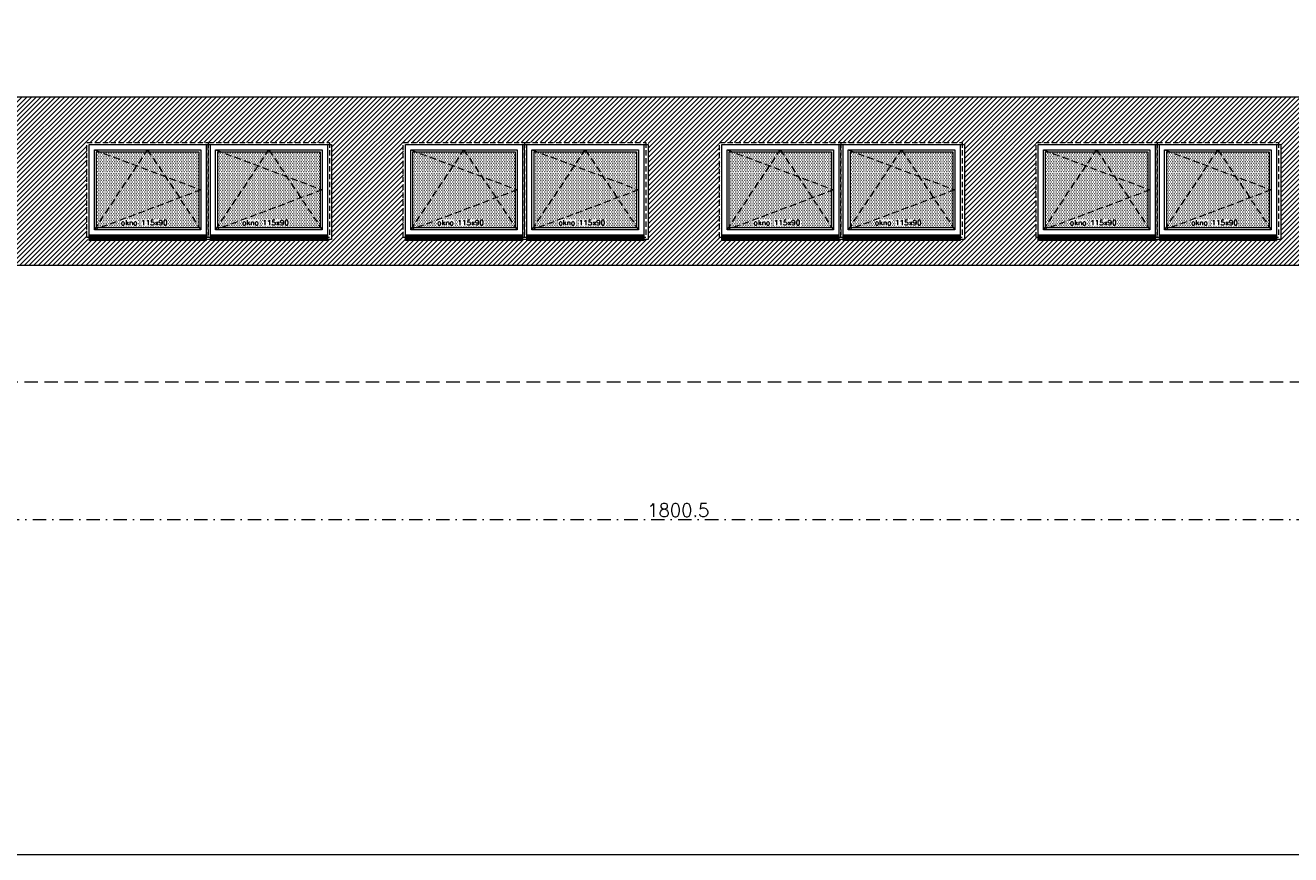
# Model space of a CAD drawing. Header units: millimetres. Extents: x -82287 to 177822, y -399756 to 0.
# Tile 224 of 228: x 62354 to 63554, y -202849 to -202063. Entities that reach past the tile are written whole.
import ezdxf
from ezdxf.enums import TextEntityAlignment as Align

# ---------------------------------------------------------------- set-up
doc = ezdxf.new("R2010")
doc.units = ezdxf.units.MM
doc.header["$MEASUREMENT"] = 0
for name, pattern in [('SUŁOSZOWA - PB 21 03$0$CACHE', [9.525, 6.35, -3.175]), ('SUŁOSZOWA - PB 21 03$0$CARKOVANA', [7.5, 5, -2.5]), ('SUŁOSZOWA - PB 21 03$0$DASHDOT', [25.4, 12.7, -6.35, 0, -6.35]), ('SUŁOSZOWA - PB 21 03$0$HIDDEN', [9.525, 6.35, -3.175])]:
    doc.linetypes.add(name, pattern=pattern)
doc.layers.get('DEFPOINTS').update_dxf_attribs({"lineweight": 50})
doc.layers.add('FL_XREF', color=252, linetype='Continuous')
for name, color, linetype, lineweight in [('SUŁOSZOWA - PB 21 03$0$!! 0_ Istn-okna', 251, 'Continuous', 0), ('SUŁOSZOWA - PB 21 03$0$!! 0_ Istn-sciany', 251, 'Continuous', 0), ('SUŁOSZOWA - PB 21 03$0$!! 0_ WIDOK ELEWACJA', 251, 'Continuous', 0), ('SUŁOSZOWA - PB 21 03$0$!! 0_Istn-cienka', 251, 'Continuous', 0), ('SUŁOSZOWA - PB 21 03$0$!! 0_Opis_pom', 251, 'Continuous', 0), ('SUŁOSZOWA - PB 21 03$0$!! 0_Osie', 251, 'SUŁOSZOWA - PB 21 03$0$DASHDOT', 0), ('SUŁOSZOWA - PB 21 03$0$!! 1_Hatch dach', 251, 'Continuous', 0), ('SUŁOSZOWA - PB 21 03$0$!! 1_OPIS POM NOWE', 251, 'Continuous', 0), ('SUŁOSZOWA - PB 21 03$0$!! 2_ELEWACJA COKÓŁ', 251, 'Continuous', 0), ('SUŁOSZOWA - PB 21 03$0$!! 2_NOWE OKNA WIDOk - remont', 251, 'Continuous', 0)]:
    doc.layers.add(name, color=color, linetype=linetype, lineweight=lineweight)
doc.layers.add('SUŁOSZOWA - PB 21 03$0$!! 0_ramki', color=251, linetype='Continuous', lineweight=0, plot=False)
doc.styles.add('SUŁOSZOWA - PB 21 03$0$ARIAL', font='tahoma.ttf')
doc.styles.add('SUŁOSZOWA - PB 21 03$0$TXT', font='simplex.shx')
doc.dimstyles.new('SUŁOSZOWA - PB 21 03$0$DIM50', dxfattribs={"dimscale": 5, "dimtxt": 2.5, "dimasz": 1.5, "dimexe": 0, "dimexo": 0, "dimgap": 0.5, "dimtad": 1, "dimdec": 4, "dimrnd": 0.5, "dimdsep": 46, "dimtxsty": 'SUŁOSZOWA - PB 21 03$0$TXT', "dimblk1": 'SUŁOSZOWA - PB 21 03$0$TICK1', "dimblk2": 'SUŁOSZOWA - PB 21 03$0$TICK1', "dimsah": 1, "dimcen": 0, "dimse1": 1, "dimse2": 1, "dimclrd": 1, "dimclre": 7, "dimclrt": 9, "dimadec": 0, "dimazin": 0, "dimtfac": 1, "dimtdec": 4, "dimtmove": 2, "dimatfit": 3, "dimldrblk": 'SUŁOSZOWA - PB 21 03$0$TICK1', "dimfxl": 1, "dimtolj": 1, "dimarcsym": 0})

# ---------------------------------------------------------------- blocks, each defined once
blk = doc.blocks.new('SUŁOSZOWA - PB 21 03$0$okno 115x115')
at = {"layer": 'SUŁOSZOWA - PB 21 03$0$!! 1_Hatch dach', "true_color": 0x575757}
h = blk.add_hatch(dxfattribs=at)
h.set_pattern_fill('DOTS', color=251, angle=360)
h.set_pattern_definition([(360, (-21873.4686, 1906.5186), (0.79375, 1.5875), [0, -1.5875])])
h.paths.add_polyline_path([(-12257.2, 13266.7), (-12160.2, 13266.7), (-12160.2, 13194.7), (-12257.2, 13194.7)])
h = blk.add_hatch(dxfattribs=at)
h.set_pattern_fill('ANSI31', color=251, scale=0.2, angle=360)
h.set_pattern_definition([(45, (0, 0), (-0.449012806, 0.449012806), [])])
h.paths.add_polyline_path([(-12264.2, 13187.7), (-12153.2, 13187.7), (-12153.2, 13182.7), (-12264.2, 13182.7)])
at = {"layer": 'SUŁOSZOWA - PB 21 03$0$!! 0_ Istn-okna', "linetype": 'SUŁOSZOWA - PB 21 03$0$CARKOVANA', "lineweight": 5}
blk.add_lwpolyline([(-12266.2, 13275.7), (-12151.2, 13275.7), (-12151.2, 13185.7), (-12266.2, 13185.7)], close=True, dxfattribs=at)
at = {"layer": 'SUŁOSZOWA - PB 21 03$0$!! 0_ Istn-okna'}
for points in [[(-12264.2, 13273.7), (-12153.2, 13273.7), (-12153.2, 13187.7), (-12264.2, 13187.7)], [(-12259.2, 13268.7), (-12158.2, 13268.7), (-12158.2, 13192.7), (-12259.2, 13192.7)], [(-12257.2, 13266.7), (-12160.2, 13266.7), (-12160.2, 13194.7), (-12257.2, 13194.7)], [(-12264.2, 13187.7), (-12153.2, 13187.7), (-12153.2, 13182.7), (-12264.2, 13182.7)]]:
    blk.add_lwpolyline(points, close=True, dxfattribs=at)
at = {"layer": 'SUŁOSZOWA - PB 21 03$0$!! 1_Hatch dach', "color": 251, "linetype": 'SUŁOSZOWA - PB 21 03$0$CACHE', "true_color": 0x575757}
for points in [[(-12259.2, 13192.7), (-12208.7, 13268.7), (-12158.2, 13192.7)], [(-12259.2, 13268.7), (-12158.2, 13230.7), (-12259.2, 13192.7)]]:
    blk.add_lwpolyline(points, dxfattribs=at)
at = {"insert": (-12234.1, 13202.1), "char_height": 5, "attachment_point": 1, "style": 'SUŁOSZOWA - PB 21 03$0$TXT'}
blk.add_mtext_dynamic_manual_height_columns('okno 115x90', width=52.63, gutter_width=75, heights=[0], dxfattribs=at)
blk = doc.blocks.new('SUŁOSZOWA - PB 21 03$0$TICK1')
at = {"color": 2}
blk.add_line((-1, -1), (1, 1), dxfattribs=at)
at = {"color": 0}
for p, q in [((0, 0), (-1, 0)), ((0, -1.4), (0, 1.4))]:
    blk.add_line(p, q, dxfattribs=at)
blk = doc.blocks.new('*D1398')
at = {"color": 1, "lineweight": -2, "transparency": 16777216}
blk.add_line((62018.6, -202584.2), (63804.1, -202584.2), dxfattribs=at)
at = {"layer": 'DEFPOINTS', "color": 0, "transparency": 16777216}
for p in [(62011.1, -202584.2), (63811.6, -202584.2), (63811.6, -202584.2)]:
    blk.add_point(p, dxfattribs=at)
at = {"color": 1, "lineweight": -2, "transparency": 16777216, "xscale": 7.5, "yscale": 7.5, "zscale": 7.5, "rotation": 180}
blk.add_blockref('SUŁOSZOWA - PB 21 03$0$TICK1', (62011.1, -202584.2), dxfattribs=at)
at = {"color": 1, "lineweight": -2, "transparency": 16777216, "xscale": 7.5, "yscale": 7.5, "zscale": 7.5}
blk.add_blockref('SUŁOSZOWA - PB 21 03$0$TICK1', (63811.6, -202584.2), dxfattribs=at)
at = {"color": 9, "transparency": 16777216, "insert": (62911.3, -202575.4), "char_height": 12.5, "attachment_point": 5, "style": 'SUŁOSZOWA - PB 21 03$0$TXT'}
blk.add_mtext('\\A1;1800.5', dxfattribs=at)
blk = doc.blocks.new('SUŁOSZOWA - PB 21 03$0$BLOK OSIE ABC PD')
dim = blk.add_linear_dim(base=(63811.56735, -202584.18737), p1=(62011.06735, -202584.18737), p2=(63811.56735, -202584.18737), angle=180, dimstyle='SUŁOSZOWA - PB 21 03$0$DIM50')
dim.commit()
dim.dimension.update_dxf_attribs({"geometry": '*D1398', "text_midpoint": (62911.31735, -202575.43737)})
blk = doc.blocks.new('SUŁOSZOWA - PB 21 03')
at = {"layer": 'SUŁOSZOWA - PB 21 03$0$!! 2_ELEWACJA COKÓŁ'}
h = blk.add_hatch(dxfattribs=at)
h.set_pattern_fill('ANSI31', color=250)
h.set_pattern_definition([(45, (0, 0), (-2.24506403, 2.24506403), [])])
h.paths.add_polyline_path([(63843.56735, -202183.74713), (62043.56735, -202183.74713), (62043.56735, -202343.32922), (63843.56735, -202343.32922)])
h.paths.add_polyline_path([(63250.56735, -202226.74713), (63365.56735, -202226.74713), (63482.56735, -202226.74713), (63482.56735, -202318.74713), (63250.56735, -202318.74713)], flags=16)
h.paths.add_polyline_path([(63252.56735, -202228.74713), (63363.56735, -202228.74713), (63363.56735, -202314.74713), (63252.56735, -202314.74713)], flags=0)
h.paths.add_polyline_path([(63257.56735, -202233.74713), (63358.56735, -202233.74713), (63358.56735, -202309.74713), (63257.56735, -202309.74713)], flags=0)
h.paths.add_polyline_path([(63262.88314, -202235.74713), (63306.7384, -202235.74713), (63308.06735, -202233.74713), (63309.3963, -202235.74713), (63356.56735, -202235.74713), (63356.56735, -202270.99465), (63358.56735, -202271.74713), (63356.56735, -202272.4996), (63356.56735, -202306.73722), (63357.2384, -202307.74713), (63262.88314, -202307.74713), (63257.56735, -202309.74713), (63259.56735, -202306.73722), (63259.56735, -202234.4996)], flags=0)
h.paths.add_polyline_path([(63182.56735, -202318.74713), (62950.56735, -202318.74713), (62950.56735, -202226.74713), (63065.56735, -202226.74713), (63182.56735, -202226.74713)], flags=16)
h.paths.add_polyline_path([(63178.56735, -202228.74713), (63178.56735, -202314.74713), (63067.56735, -202314.74713), (63067.56735, -202228.74713)], flags=0)
h.paths.add_polyline_path([(63173.56735, -202233.74713), (63173.56735, -202309.74713), (63072.56735, -202309.74713), (63072.56735, -202233.74713)], flags=0)
h.paths.add_polyline_path([(63171.56735, -202235.74713), (63171.56735, -202270.99465), (63173.56735, -202271.74713), (63171.56735, -202272.4996), (63171.56735, -202306.73722), (63172.2384, -202307.74713), (63077.88314, -202307.74713), (63072.56735, -202309.74713), (63074.56735, -202306.73722), (63074.56735, -202234.4996), (63077.88314, -202235.74713), (63121.7384, -202235.74713), (63123.06735, -202233.74713), (63124.3963, -202235.74713)], flags=0)
h.paths.add_polyline_path([(63367.56735, -202228.74713), (63478.56735, -202228.74713), (63478.56735, -202314.74713), (63367.56735, -202314.74713)], flags=0)
h.paths.add_polyline_path([(63372.56735, -202233.74713), (63473.56735, -202233.74713), (63473.56735, -202309.74713), (63372.56735, -202309.74713)], flags=0)
h.paths.add_polyline_path([(63377.88314, -202235.74713), (63421.7384, -202235.74713), (63423.06735, -202233.74713), (63424.3963, -202235.74713), (63471.56735, -202235.74713), (63471.56735, -202270.99465), (63473.56735, -202271.74713), (63471.56735, -202272.4996), (63471.56735, -202306.73722), (63472.2384, -202307.74713), (63377.88314, -202307.74713), (63372.56735, -202309.74713), (63374.56735, -202306.73722), (63374.56735, -202234.4996)], flags=0)
h.paths.add_polyline_path([(63063.56735, -202228.74713), (63063.56735, -202314.74713), (62952.56735, -202314.74713), (62952.56735, -202228.74713)], flags=0)
h.paths.add_polyline_path([(63058.56735, -202233.74713), (63058.56735, -202309.74713), (62957.56735, -202309.74713), (62957.56735, -202233.74713)], flags=0)
h.paths.add_polyline_path([(63056.56735, -202235.74713), (63056.56735, -202270.99465), (63058.56735, -202271.74713), (63056.56735, -202272.4996), (63056.56735, -202306.73722), (63057.2384, -202307.74713), (62962.88314, -202307.74713), (62957.56735, -202309.74713), (62959.56735, -202306.73722), (62959.56735, -202234.4996), (62962.88314, -202235.74713), (63006.7384, -202235.74713), (63008.06735, -202233.74713), (63009.3963, -202235.74713)], flags=0)
h.paths.add_polyline_path([(63550.56735, -202226.74713), (63665.56735, -202226.74713), (63782.56735, -202226.74713), (63782.56735, -202318.74713), (63550.56735, -202318.74713)], flags=16)
h.paths.add_polyline_path([(63552.56735, -202228.74713), (63663.56735, -202228.74713), (63663.56735, -202314.74713), (63552.56735, -202314.74713)], flags=0)
h.paths.add_polyline_path([(63557.56735, -202233.74713), (63658.56735, -202233.74713), (63658.56735, -202309.74713), (63557.56735, -202309.74713)], flags=0)
h.paths.add_polyline_path([(63559.56735, -202234.4996), (63562.88314, -202235.74713), (63606.7384, -202235.74713), (63608.06735, -202233.74713), (63609.3963, -202235.74713), (63656.56735, -202235.74713), (63656.56735, -202270.99465), (63658.56735, -202271.74713), (63656.56735, -202272.4996), (63656.56735, -202306.73722), (63657.2384, -202307.74713), (63562.88314, -202307.74713), (63557.56735, -202309.74713), (63559.56735, -202306.73722)], flags=0)
h.paths.add_polyline_path([(62882.56735, -202318.74713), (62650.56735, -202318.74713), (62650.56735, -202226.74713), (62765.56735, -202226.74713), (62882.56735, -202226.74713)], flags=16)
h.paths.add_polyline_path([(62878.56735, -202228.74713), (62878.56735, -202314.74713), (62767.56735, -202314.74713), (62767.56735, -202228.74713)], flags=0)
h.paths.add_polyline_path([(62873.56735, -202233.74713), (62873.56735, -202309.74713), (62772.56735, -202309.74713), (62772.56735, -202233.74713)], flags=0)
h.paths.add_polyline_path([(62871.56735, -202235.74713), (62871.56735, -202270.99465), (62873.56735, -202271.74713), (62871.56735, -202272.4996), (62871.56735, -202306.73722), (62872.2384, -202307.74713), (62777.88314, -202307.74713), (62772.56735, -202309.74713), (62774.56735, -202306.73722), (62774.56735, -202234.4996), (62777.88314, -202235.74713), (62821.7384, -202235.74713), (62823.06735, -202233.74713), (62824.3963, -202235.74713)], flags=0)
h.paths.add_polyline_path([(63667.56735, -202228.74713), (63778.56735, -202228.74713), (63778.56735, -202314.74713), (63667.56735, -202314.74713)], flags=0)
h.paths.add_polyline_path([(63672.56735, -202233.74713), (63773.56735, -202233.74713), (63773.56735, -202309.74713), (63672.56735, -202309.74713)], flags=0)
h.paths.add_polyline_path([(63674.56735, -202234.4996), (63677.88314, -202235.74713), (63721.7384, -202235.74713), (63723.06735, -202233.74713), (63724.3963, -202235.74713), (63771.56735, -202235.74713), (63771.56735, -202270.99465), (63773.56735, -202271.74713), (63771.56735, -202272.4996), (63771.56735, -202306.73722), (63772.2384, -202307.74713), (63677.88314, -202307.74713), (63672.56735, -202309.74713), (63674.56735, -202306.73722)], flags=0)
h.paths.add_polyline_path([(62763.56735, -202228.74713), (62763.56735, -202314.74713), (62652.56735, -202314.74713), (62652.56735, -202228.74713)], flags=0)
h.paths.add_polyline_path([(62758.56735, -202233.74713), (62758.56735, -202309.74713), (62657.56735, -202309.74713), (62657.56735, -202233.74713)], flags=0)
h.paths.add_polyline_path([(62756.56735, -202235.74713), (62756.56735, -202270.99465), (62758.56735, -202271.74713), (62756.56735, -202272.4996), (62756.56735, -202306.73722), (62757.2384, -202307.74713), (62662.88314, -202307.74713), (62657.56735, -202309.74713), (62659.56735, -202306.73722), (62659.56735, -202234.4996), (62662.88314, -202235.74713), (62706.7384, -202235.74713), (62708.06735, -202233.74713), (62709.3963, -202235.74713)], flags=0)
h.paths.add_polyline_path([(62582.56735, -202318.74713), (62350.56735, -202318.74713), (62350.56735, -202226.74713), (62465.56735, -202226.74713), (62582.56735, -202226.74713)], flags=16)
h.paths.add_polyline_path([(62578.56735, -202228.74713), (62578.56735, -202314.74713), (62467.56735, -202314.74713), (62467.56735, -202228.74713)], flags=0)
h.paths.add_polyline_path([(62573.56735, -202233.74713), (62573.56735, -202309.74713), (62472.56735, -202309.74713), (62472.56735, -202233.74713)], flags=0)
h.paths.add_polyline_path([(62571.56735, -202235.74713), (62571.56735, -202270.99465), (62573.56735, -202271.74713), (62571.56735, -202272.4996), (62571.56735, -202306.73722), (62572.2384, -202307.74713), (62477.88314, -202307.74713), (62472.56735, -202309.74713), (62474.56735, -202306.73722), (62474.56735, -202234.4996), (62477.88314, -202235.74713), (62521.7384, -202235.74713), (62523.06735, -202233.74713), (62524.3963, -202235.74713)], flags=0)
h.paths.add_polyline_path([(62463.56735, -202228.74713), (62463.56735, -202314.74713), (62352.56735, -202314.74713), (62352.56735, -202228.74713)], flags=0)
h.paths.add_polyline_path([(62458.56735, -202233.74713), (62458.56735, -202309.74713), (62357.56735, -202309.74713), (62357.56735, -202233.74713)], flags=0)
h.paths.add_polyline_path([(62458.56735, -202271.74713), (62456.56735, -202272.4996), (62456.56735, -202306.73722), (62457.2384, -202307.74713), (62362.88314, -202307.74713), (62357.56735, -202309.74713), (62359.56735, -202306.73722), (62359.56735, -202234.4996), (62362.88314, -202235.74713), (62406.7384, -202235.74713), (62408.06735, -202233.74713), (62409.3963, -202235.74713), (62456.56735, -202235.74713), (62456.56735, -202270.99465)], flags=0)
h.paths.add_polyline_path([(62282.56735, -202318.74713), (62050.56735, -202318.74713), (62050.56735, -202226.74713), (62165.56735, -202226.74713), (62282.56735, -202226.74713)], flags=16)
h.paths.add_polyline_path([(62278.56735, -202228.74713), (62278.56735, -202314.74713), (62167.56735, -202314.74713), (62167.56735, -202228.74713)], flags=0)
h.paths.add_polyline_path([(62273.56735, -202233.74713), (62273.56735, -202309.74713), (62172.56735, -202309.74713), (62172.56735, -202233.74713)], flags=0)
h.paths.add_polyline_path([(62273.56735, -202271.74713), (62271.56735, -202272.4996), (62271.56735, -202306.73722), (62272.2384, -202307.74713), (62177.88314, -202307.74713), (62172.56735, -202309.74713), (62174.56735, -202306.73722), (62174.56735, -202234.4996), (62177.88314, -202235.74713), (62221.7384, -202235.74713), (62223.06735, -202233.74713), (62224.3963, -202235.74713), (62271.56735, -202235.74713), (62271.56735, -202270.99465)], flags=0)
h.paths.add_polyline_path([(62163.56735, -202228.74713), (62163.56735, -202314.74713), (62052.56735, -202314.74713), (62052.56735, -202228.74713)], flags=0)
h.paths.add_polyline_path([(62158.56735, -202233.74713), (62158.56735, -202309.74713), (62057.56735, -202309.74713), (62057.56735, -202233.74713)], flags=0)
h.paths.add_polyline_path([(62158.56735, -202271.74713), (62156.56735, -202272.4996), (62156.56735, -202306.73722), (62157.2384, -202307.74713), (62062.88314, -202307.74713), (62057.56735, -202309.74713), (62059.56735, -202306.73722), (62059.56735, -202234.4996), (62062.88314, -202235.74713), (62106.7384, -202235.74713), (62108.06735, -202233.74713), (62109.3963, -202235.74713), (62156.56735, -202235.74713), (62156.56735, -202270.99465)], flags=0)
h.paths.add_polyline_path([(63696.3951, -202306.5875), (63745.56177, -202306.5875), (63745.56177, -202299.0875), (63696.3951, -202299.0875)], flags=8)
h.paths.add_polyline_path([(63581.3951, -202306.5875), (63630.56177, -202306.5875), (63630.56177, -202299.0875), (63581.3951, -202299.0875)], flags=8)
h.paths.add_polyline_path([(63396.3951, -202306.5875), (63445.56177, -202306.5875), (63445.56177, -202299.0875), (63396.3951, -202299.0875)], flags=8)
h.paths.add_polyline_path([(63281.3951, -202306.5875), (63330.56177, -202306.5875), (63330.56177, -202299.0875), (63281.3951, -202299.0875)], flags=8)
h.paths.add_polyline_path([(63096.3951, -202306.5875), (63145.56177, -202306.5875), (63145.56177, -202299.0875), (63096.3951, -202299.0875)], flags=8)
h.paths.add_polyline_path([(62981.3951, -202306.5875), (63030.56177, -202306.5875), (63030.56177, -202299.0875), (62981.3951, -202299.0875)], flags=8)
h.paths.add_polyline_path([(62796.3951, -202306.5875), (62845.56177, -202306.5875), (62845.56177, -202299.0875), (62796.3951, -202299.0875)], flags=8)
h.paths.add_polyline_path([(62681.3951, -202306.5875), (62730.56177, -202306.5875), (62730.56177, -202299.0875), (62681.3951, -202299.0875)], flags=8)
h.paths.add_polyline_path([(62496.3951, -202306.5875), (62545.56177, -202306.5875), (62545.56177, -202299.0875), (62496.3951, -202299.0875)], flags=8)
h.paths.add_polyline_path([(62381.3951, -202306.5875), (62430.56177, -202306.5875), (62430.56177, -202299.0875), (62381.3951, -202299.0875)], flags=8)
h.paths.add_polyline_path([(62196.3951, -202306.5875), (62245.56177, -202306.5875), (62245.56177, -202299.0875), (62196.3951, -202299.0875)], flags=8)
h.paths.add_polyline_path([(62081.3951, -202306.5875), (62130.56177, -202306.5875), (62130.56177, -202299.0875), (62081.3951, -202299.0875)], flags=8)
at = {"layer": 'SUŁOSZOWA - PB 21 03$0$!! 0_ Istn-sciany'}
blk.add_lwpolyline([(63993.43318, -202343.32922), (62038.56735, -202343.32922)], dxfattribs=at)
at = {"layer": 'SUŁOSZOWA - PB 21 03$0$!! 0_ WIDOK ELEWACJA'}
blk.add_lwpolyline([(63848.56735, -202183.74713), (62038.56735, -202183.74713)], dxfattribs=at)
for points in [[(62582.56735, -202228.74713), (62582.56735, -202318.74713), (62352.56735, -202318.74713), (62352.56735, -202228.74713)], [(62882.56735, -202228.74713), (62882.56735, -202318.74713), (62652.56735, -202318.74713), (62652.56735, -202228.74713)], [(63182.56735, -202228.74713), (63182.56735, -202318.74713), (62952.56735, -202318.74713), (62952.56735, -202228.74713)], [(63482.56735, -202228.74713), (63482.56735, -202318.74713), (63252.56735, -202318.74713), (63252.56735, -202228.74713)]]:
    blk.add_lwpolyline(points, close=True, dxfattribs=at)
at = {"layer": 'SUŁOSZOWA - PB 21 03$0$!! 0_Istn-cienka', "linetype": 'SUŁOSZOWA - PB 21 03$0$HIDDEN', "ltscale": 2}
blk.add_lwpolyline([(62043.56735, -202453.74713), (63843.56735, -202453.74713)], dxfattribs=at)
at = {"layer": 'SUŁOSZOWA - PB 21 03$0$!! 0_ramki'}
blk.add_lwpolyline([(57458.92604, -200541.22215), (64582.1521, -200541.22215), (64582.1521, -202902.02336), (57458.92604, -202902.02336)], close=True, dxfattribs=at)
at = {"layer": 'SUŁOSZOWA - PB 21 03$0$!! 0_Osie'}
blk.add_blockref('SUŁOSZOWA - PB 21 03$0$BLOK OSIE ABC PD', (0, 0), dxfattribs=at)
at = {"layer": 'SUŁOSZOWA - PB 21 03$0$!! 2_NOWE OKNA WIDOk - remont'}
for p in [(74616.72636, -215502.3989), (74731.72636, -215502.3989), (74916.72636, -215502.3989), (75031.72636, -215502.3989), (75216.72636, -215502.3989), (75331.72636, -215502.3989), (75516.72636, -215502.3989), (75631.72636, -215502.3989)]:
    blk.add_blockref('SUŁOSZOWA - PB 21 03$0$okno 115x115', p, dxfattribs=at)
at = {"layer": 'SUŁOSZOWA - PB 21 03$0$!! 0_Opis_pom', "ltscale": 0.7, "style": 'SUŁOSZOWA - PB 21 03$0$ARIAL'}
for tag, p in [('B0,19', (52679.2094, -194257.55204)), ('B2,14', (73874.0461, -194402.0887)), ('B2,12', (73342.49259, -194413.89249)), ('B1,21', (60405.50261, -194427.18207)), ('B2,11', (73069.01144, -194438.89383)), ('B2,16', (75195.07765, -194441.83446)), ('A1,16', (59129.54925, -194448.08429)), ('B1/17', (59524.53699, -194450.37428)), ('B1,19', (59914.81903, -194448.15658)), ('1,23', (61575.22173, -194450.37428)), ('B0,15', (51514.15008, -194461.8073)), ('A1,1', (58808.06672, -194460.94161)), ('1,22', (60947.33929, -194456.1144)), ('B2,19.1', (76701.67035, -194466.03695)), ('B3,7', (87459.81312, -194465.07097)), ('B3,3', (88235.73906, -194465.79732)), ('B1,18', (59715.51745, -194473.87108)), ('B2,17', (75506.7465, -194471.3759)), ('B0,18', (52071.43815, -194478.40179)), ('B1,20', (60198.53687, -194490.17374)), ('B2,10', (72728.63362, -194489.37283)), ('B2,15', (74566.38885, -194487.81114)), ('B3,6', (86826.65132, -194483.15512)), ('B3,8', (90006.66539, -194478.47972)), ('B2,13', (73649.91716, -194500.01242)), ('A0,6', (49094.40602, -194505.72387)), ('A2,5', (72452.45009, -194505.90583)), ('A0,4', (49692.81919, -194517.93289)), ('A0,3', (49906.53818, -194524.03766)), ('B0,22', (54187.56644, -194519.04308)), ('A1,6', (58565.96262, -194514.50753)), ('B1,1', (61908.24378, -194515.48656)), ('A0,5', (49399.71914, -194533.19455)), ('B0,20', (53125.45224, -194527.8835)), ('B0,21', (53847.26622, -194535.08002)), ('B1,3', (62229.35503, -194604.49851)), ('B2,18', (75922.43604, -194612.23635)), ('B2,19', (77152.69039, -194617.53776)), ('A3,4', (85509.27934, -194642.47136)), ('B0,24B', (54824.42896, -194684.26784)), ('B1,4', (63476.45184, -194691.11207)), ('B0,16', (51457.40872, -194704.43091)), ('B0,13', (50367.63944, -194706.5583)), ('B0,17', (51897.58569, -194706.77195)), ('A2,4', (71695.75649, -194707.44268)), ('A1,5', (58149.22649, -194724.80163)), ('A2.1', (72371.45884, -194731.56251)), ('B0,23', (54542.05776, -194742.93939)), ('A1,2', (58744.42262, -194746.622)), ('B1,2D', (60756.29674, -194750.92727)), ('B0,14', (50962.60809, -194789.06568)), ('A1,15', (59129.54925, -194780.73348)), ('A3.1', (86079.08704, -194786.62422)), ('B1,4', (63483.03852, -194791.04365)), ('A0,2', (49295.91259, -194810.95246)), ('B2.7', (74548.27897, -194836.12781)), ('B3,2', (89035.72921, -194837.99287)), ('B0,7', (52851.95551, -194845.56115)), ('B1,2B', (62374.83512, -194841.86715)), ('B1,2A', (61803.35407, -194869.27513)), ('B0,8', (51561.38742, -194890.27848)), ('A3.2', (86016.50296, -195004.88875)), ('A1,3', (58810.05243, -195008.83917)), ('A0,1', (49914.27925, -195025.82804)), ('A0,10', (49695.87246, -195042.9259)), ('B0,17', (51225.06492, -195049.74007)), ('B0,6', (52110.41055, -195069.39267)), ('B1,8', (61403.63433, -195071.25189)), ('A2.2', (72371.45884, -195070.78713)), ('B2.2', (74976.1855, -195068.47988)), ('A0,7', (49042.50308, -195082.6056)), ('B3,11', (88623.94853, -195099.23575)), ('B3,4', (87612.56208, -195132.78192)), ('B3,5', (86839.47632, -195174.05241)), ('B0,12', (50313.60595, -195207.52936)), ('B0,11', (50726.178, -195219.06638)), ('B3,10', (89778.42161, -195220.68871)), ('B1,6', (63686.26823, -195231.3997)), ('B0,24A', (54359.17011, -195245.97867)), ('A1,4', (58093.66276, -195250.96213)), ('B0,10', (51476.34179, -195259.44699)), ('B3,9', (90479.74099, -195260.18621)), ('A0,11', (49643.96951, -195271.84772)), ('B1,14', (59332.54805, -195280.73534)), ('A0,8', (49042.50308, -195293.21363)), ('B0,9', (51798.4912, -195291.17482)), ('B2,21', (75970.16114, -195290.81005)), ('B1,13', (60186.62513, -195314.46953)), ('B1,5', (63419.22943, -195317.21026)), ('B2,9', (73175.51251, -195317.21162)), ('B0,3', (52068.59538, -195319.60465)), ('B1,10', (60892.94126, -195319.45825)), ('A2.3', (71832.37045, -195318.78232)), ('B2,4', (74493.5947, -195318.7733)), ('B2,3', (74674.2815, -195319.28036)), ('A3,3', (85569.83931, -195318.78232)), ('B3,1', (88723.65615, -195329.98594)), ('B2,8', (73894.209, -195338.18956)), ('B1,9', (61058.12383, -195344.48743)), ('B2.1', (75304.74121, -195348.36327)), ('B2,20', (77211.021, -195343.82367)), ('B0,2', (52227.2348, -195357.98297)), ('B1,2C', (61827.40698, -195369.02625)), ('B1,7', (62134.52151, -195372.05069)), ('A0,9', (49001.50444, -195413.15723)), ('B0,1', (53061.17304, -195403.85659)), ('A0,12', (49689.76592, -195485.50737)), ('B0,4', (52224.78303, -195500.96352)), ('B2,5', (74686.48999, -195507.24036)), ('B1,11', (61050.00078, -195512.89565)), ('B1,12', (60864.00751, -195544.00738)), ('B0,5', (52066.14362, -195556.83806)), ('B2,6', (74499.29165, -195549.55175)), ('C2,2', (74812.78942, -195865.8959)), ('C1,3', (61091.58871, -195973.27844)), ('C0,2A', (52278.30875, -196050.48297)), ('C0,1', (52808.36775, -196132.34208)), ('C1,2', (61690.27405, -196439.72387)), ('C1,1', (62060.59754, -196465.28533)), ('C3,1', (88979.71614, -196545.67785)), ('C0,2B', (53028.88223, -196668.8019)), ('C1,4', (61008.68123, -196686.32122)), ('C2,1', (75334.65984, -196786.2197)), ('C2,3', (74834.65119, -196933.26657)), ('C1,5', (61062.7252, -196991.42453)), ('C1,10', (62127.38542, -196998.81344)), ('C1,9', (62147.33751, -197289.53424)), ('C1,6', (61131.41824, -197329.69535)), ('C0,3', (52181.98562, -197341.92176)), ('D1,1', (73931.12245, -197584.03121)), ('C0,4', (52345.96562, -197596.60561)), ('D0,18', (60296.49264, -197617.95269)), ('C2,4', (75243.70451, -197663.89)), ('D0,7', (59141.53804, -197722.84718)), ('D0,17', (60701.16801, -197741.44864)), ('C1,7', (61222.2575, -197737.18052)), ('D0,3', (59562.25866, -197751.14316)), ('D1,6', (72757.78643, -197751.22612)), ('D1,4', (73157.19908, -197744.29721)), ('D0,6', (58741.71849, -197802.61699)), ('D0,10', (58357.73602, -197820.93991)), ('D,09', (59195.67196, -197881.51243)), ('C0,5', (52269.72696, -197902.4362)), ('C0,6', (52872.93793, -197917.07354)), ('D0,2', (59943.06082, -197917.06725)), ('D1,3', (73475.28953, -197924.29875)), ('D0,16', (60721.3534, -197935.2949)), ('D0,8', (59058.9008, -197963.64925)), ('D0,5', (59448.52586, -197969.8061)), ('C2,5', (74555.08284, -197988.7886)), ('D1,5', (73291.61607, -197999.29956)), ('D0,4', (59655.02693, -198042.2589)), ('D0,15', (60692.12223, -198127.4643)), ('D0,1', (59931.33074, -198173.12806)), ('D1,2', (73578.07819, -198172.30068)), ('D0,11', (58161.27105, -198211.45823)), ('D0,12', (58250.99458, -198537.17631)), ('D0,13', (58250.99458, -198764.99605)), ('D0,14', (59130.08589, -198795.3373)), ('D1,7', (71854.87376, -198786.88467)), ('D1,8', (71715.35366, -199212.44512))]:
    blk.add_attdef(tag, text='', height=11.968, dxfattribs=at).set_placement(p, align=Align.MIDDLE_CENTER)
at = {"layer": 'SUŁOSZOWA - PB 21 03$0$!! 1_OPIS POM NOWE', "style": 'SUŁOSZOWA - PB 21 03$0$ARIAL'}
for tag, p in [('C1.7A', (61271.6179, -197538.30303)), ('C2.5B', (74970.66097, -197546.70728)), ('C2,5C', (74903.71123, -197659.13664)), ('C2.4', (75374.07862, -197726.11453)), ('D1,2B', (74322.25834, -197791.43247)), ('C1.7C', (61260.26049, -197811.38428)), ('C1.8B', (61588.27341, -197817.62151)), ('C1.8A', (61884.42005, -197818.94854)), ('C1.7B', (61322.12354, -197933.89849)), ('C2,5A', (74943.41937, -197993.49482)), ('E1.2', (62164.78326, -198139.98688)), ('E1.5E', (62692.10372, -198153.27854)), ('D1,2C', (73419.9359, -198156.57844)), ('E2.9', (75361.45041, -198161.88904)), ('E3.1', (88990.58975, -198158.87886)), ('D1,2A', (74280.17915, -198172.30068)), ('E2.7', (76022.45692, -198162.26272)), ('E1.5D', (62993.60773, -198185.416)), ('E1.1', (61330.46191, -198191.9806)), ('E1.5C', (63016.9343, -198246.3437)), ('E1.5B', (63264.15117, -198307.8661)), ('E3.2', (88781.41347, -198385.24275)), ('E1.6', (61022.6264, -198421.00827)), ('E2.2', (74782.75417, -198427.85813)), ('E2.8', (75757.29014, -198437.09188)), ('E2.6', (76531.8031, -198444.40756)), ('E3.4', (89392.22607, -198450.03942)), ('E1.5A', (63049.47589, -198456.39852)), ('E1.5F', (62736.15118, -198589.14592)), ('E1.5G', (62892.39981, -198586.12622)), ('E1,4', (61888.25021, -198652.6996)), ('E2.1', (75803.99631, -198697.05773)), ('E1.5L', (63297.7633, -198733.65678)), ('E1.3', (61058.5992, -198806.28147)), ('E1.5H', (62893.53005, -198830.01758)), ('E2,3', (74778.52304, -198843.9541)), ('E3.3', (89150.95684, -198867.32581)), ('E1.5K', (63266.15427, -198904.67789)), ('E1.5I', (62723.74907, -199005.87002)), ('E2.4', (75135.87669, -199083.20857)), ('E2.5', (76615.04061, -199164.91143)), ('E1.5J', (63204.25187, -199215.697))]:
    blk.add_attdef(tag, text='', height=11.968, dxfattribs=at).set_placement(p, align=Align.MIDDLE_CENTER)

msp = doc.modelspace()

# ---------------------------------------------------------------- block references
at = {"layer": 'FL_XREF'}
msp.add_blockref('SUŁOSZOWA - PB 21 03', (62.3, 52.9), dxfattribs=at)

doc.saveas('drawing.dxf')
